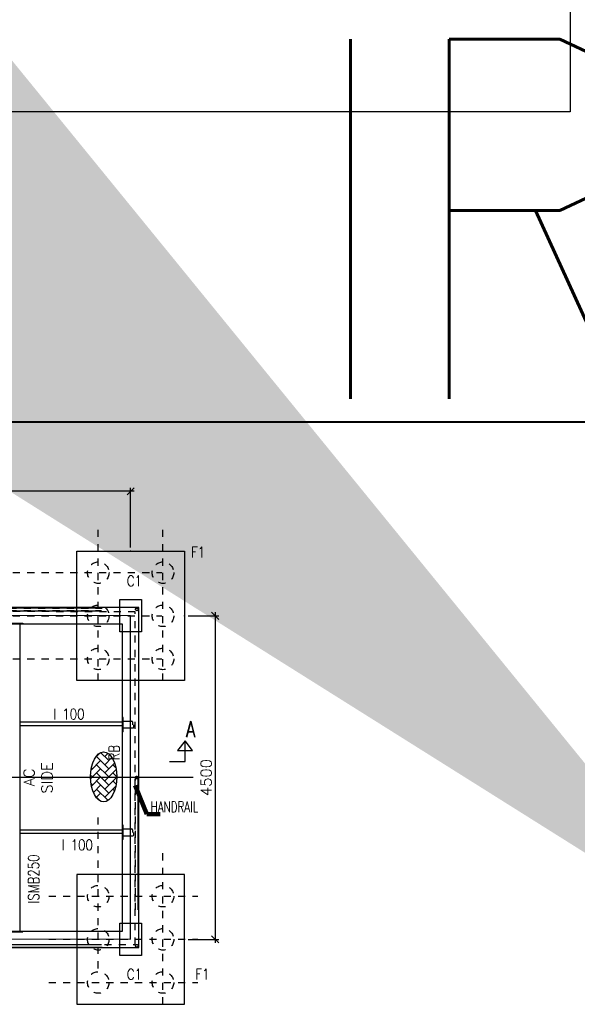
# Model space of a CAD drawing. Header units: inches. Extents: x 727810 to 1461440, y 2714588 to 5435005.
# Tile 111 of 233: x 728908 to 728916, y 2716094 to 2716107. Entities that reach past the tile are written whole.
import ezdxf

# ---------------------------------------------------------------- set-up
doc = ezdxf.new("R2010")
doc.units = ezdxf.units.IN
doc.header["$MEASUREMENT"] = 0
doc.linetypes.add('DIVIDEX2', pattern=[2.5, 1, -0.5, 0, -0.5, 0, -0.5])
doc.linetypes.add('HIDDEN', pattern=[0.375, 0.25, -0.125])
doc.layers.add('AM_8', color=1, linetype='Continuous', lineweight=15)
for name, color, linetype in [('DETAILS', 7, 'Continuous'), ('Inverter Room', 7, 'Continuous'), ('Mundra 335', 7, 'Continuous')]:
    doc.layers.add(name, color=color, linetype=linetype)
doc.styles.add('RANJAN', font='romans.shx', dxfattribs={"width": 0.75})
doc.styles.add('ROMANS', font='ROMANS.shx', dxfattribs={"height": 10})
doc.dimstyles.new('DIM-', dxfattribs={"dimscale": 0, "dimtxt": 0.15, "dimasz": 0.15, "dimexe": 0, "dimexo": 0, "dimgap": 0.15, "dimtad": 1, "dimdec": 0, "dimlfac": 1000, "dimzin": 0, "dimdsep": 46, "dimtxsty": 'ROMANS', "dimblk": 'OBLIQUE', "dimcen": 0, "dimclrd": 6, "dimclre": 6, "dimclrt": 3, "dimadec": 0, "dimazin": 0, "dimtfac": 1, "dimtdec": 0, "dimtmove": 2, "dimatfit": 3, "dimfxl": 1, "dimtolj": 1, "dimtzin": 0, "dimarcsym": 2})
doc.dimstyles.new('ROMANS$0', dxfattribs={"dimscale": 100, "dimtxt": 100, "dimasz": 1, "dimexe": 0.5, "dimexo": 0.5, "dimgap": 0.5, "dimtad": 1, "dimdec": 0, "dimrnd": 5, "dimdsep": 46, "dimtxsty": 'ROMANS', "dimblk": 'OBLIQUE', "dimcen": 1, "dimdle": 0.5, "dimclrd": 6, "dimclre": 6, "dimclrt": 3, "dimadec": 0, "dimazin": 0, "dimtfac": 1, "dimtdec": 0, "dimtix": 1, "dimtmove": 0, "dimatfit": 3, "dimldrblk": 'OBLIQUE', "dimfxl": 1, "dimtolj": 1, "dimtzin": 0, "dimarcsym": 0})
doc.dimstyles.new('ROMANS$7', dxfattribs={"dimscale": 100, "dimtxt": 2.5, "dimasz": 2, "dimexe": 20, "dimexo": 20, "dimgap": 0.5, "dimtad": 1, "dimdec": 0, "dimrnd": 5, "dimzin": 0, "dimdsep": 46, "dimtxsty": 'ROMANS', "dimcen": 0.09, "dimdle": 20, "dimclrd": 256, "dimclre": 256, "dimclrt": 3, "dimadec": 0, "dimazin": 0, "dimtfac": 20, "dimtdec": 0, "dimtix": 1, "dimtmove": 2, "dimatfit": 3, "dimfxl": 1, "dimtolj": 1, "dimtzin": 0, "dimarcsym": 0})

# ---------------------------------------------------------------- blocks, each defined once
blk = doc.blocks.new('_Oblique')
at = {"color": 0, "linetype": 'ByBlock', "lineweight": -2}
blk.add_line((-0.5, -0.5), (0.5, 0.5), dxfattribs=at)
blk = doc.blocks.new('*D67')
at = {"layer": 'Inverter Room', "color": 6, "lineweight": -2, "ltscale": 0.5, "transparency": 16777216}
for p, q in [((2062212, -2317350), (2053612, -2317350)), ((2053662, -2318132), (2053662, -2317300)), ((2062162, -2318132), (2062162, -2317300))]:
    blk.add_line(p, q, dxfattribs=at)
at = {"layer": 'Inverter Room', "color": 0, "ltscale": 0.5, "transparency": 16777216}
for p in [(2053662, -2317350), (2053662, -2318182), (2062162, -2318182)]:
    blk.add_point(p, dxfattribs=at)
at = {"layer": 'Inverter Room', "color": 6, "lineweight": -2, "ltscale": 0.5, "transparency": 16777216, "xscale": 100, "yscale": 100, "zscale": 100, "rotation": 180}
blk.add_blockref('_Oblique', (2053662, -2317350), dxfattribs=at)
at = {"layer": 'Inverter Room', "color": 6, "lineweight": -2, "ltscale": 0.5, "transparency": 16777216, "xscale": 100, "yscale": 100, "zscale": 100}
blk.add_blockref('_Oblique', (2062162, -2317350), dxfattribs=at)
at = {"layer": 'Inverter Room', "color": 3, "ltscale": 0.5, "transparency": 16777216, "insert": (2057912, -2317225), "char_height": 150, "attachment_point": 5, "style": 'ROMANS'}
blk.add_mtext('\\A1;8500', dxfattribs=at)
blk = doc.blocks.new('*D68')
at = {"layer": 'Inverter Room', "color": 6, "lineweight": -2, "ltscale": 0.5, "transparency": 16777216}
for p, q in [((2062962, -2319082), (2063388, -2319082)), ((2063338, -2319032), (2063338, -2323632)), ((2062962, -2323582), (2063388, -2323582))]:
    blk.add_line(p, q, dxfattribs=at)
at = {"layer": 'Inverter Room', "color": 0, "ltscale": 0.5, "transparency": 16777216}
for p in [(2062912, -2319082), (2062912, -2323582), (2063338, -2323582)]:
    blk.add_point(p, dxfattribs=at)
at = {"layer": 'Inverter Room', "color": 6, "lineweight": -2, "ltscale": 0.5, "transparency": 16777216, "xscale": 100, "yscale": 100, "zscale": 100}
for p, rotation in [((2063338, -2319082), 90), ((2063338, -2323582), 270)]:
    blk.add_blockref('_Oblique', p, dxfattribs=dict(at, rotation=rotation))
at = {"layer": 'Inverter Room', "color": 3, "ltscale": 0.5, "transparency": 16777216, "insert": (2063213, -2321332), "char_height": 150, "attachment_point": 5, "rotation": 90, "style": 'ROMANS'}
blk.add_mtext('\\A1;4500', dxfattribs=at)
blk = doc.blocks.new('dshshh')
at = {"layer": 'AM_8', "ltscale": 0.5}
h = blk.add_hatch(dxfattribs=at)
h.set_pattern_fill('AR-HBONE', color=256, scale=20, style=0)
h.set_pattern_definition([(45, (87423.51, 41624.37), (9e-15, 113.137085), [240, -80]), (135, (87480.08, 41680.94), (9e-15, 113.137085), [240, -80])])
edge = h.paths.add_edge_path()
edge.add_ellipse((2061786.7, -2321322.3), major_axis=(0, 348.6), ratio=0.5219783, start_angle=191.45916, end_angle=459.29111)
edge.add_ellipse((2061786.7, -2321322.3), major_axis=(0, 348.6), ratio=0.5219783, start_angle=99.29111, end_angle=191.45916)
at = {"layer": 'DETAILS', "linetype": 'DIVIDEX2', "ltscale": 0.5}
for p, q in [((2061711.7, -2319985.4), (2061711.7, -2317883.4)), ((2062611.7, -2319985.4), (2062611.7, -2317883.4)), ((2060522.3, -2318481.5), (2062598.3, -2318481.5)), ((2060522.3, -2319081.5), (2062598.3, -2319081.5)), ((2060522.3, -2319681.5), (2062598.3, -2319681.5)), ((2061711.7, -2323985.4), (2061711.7, -2321883.4)), ((2062611.7, -2324485.4), (2062611.7, -2322383.4)), ((2061022.3, -2322981.5), (2063098.3, -2322981.5)), ((2061022.3, -2323581.5), (2063098.3, -2323581.5)), ((2061022.3, -2324181.5), (2063098.3, -2324181.5))]:
    blk.add_line(p, q, dxfattribs=at)
at = {"layer": 'DETAILS', "ltscale": 0.5}
for p, q in [((2060075.3, -2318971.1), (2061763.3, -2318971.1)), ((2060075.3, -2319011.1), (2061749.1, -2319011.1)), ((2062046.7, -2320494.4), (2062046.7, -2320694.4)), ((2062268.2, -2323171.9), (2062268.2, -2321331.5)), ((2062046.7, -2321994.4), (2062046.7, -2322194.4)), ((2060075.3, -2323651.9), (2061749.1, -2323651.9)), ((2060075.3, -2323691.9), (2061763.3, -2323691.9))]:
    blk.add_line(p, q, dxfattribs=at)
for centre in [(2062248.2, -2318991.1), (2062249.1, -2318991.1), (2062248.2, -2321331.5), (2062249.1, -2323671.9)]:
    blk.add_circle(centre, 20, dxfattribs=at)
blk.add_ellipse((2061786.7, -2321322.3), major_axis=(0, 348.6), ratio=0.5219783, dxfattribs=at)
at = {"layer": 'Inverter Room', "color": 8, "linetype": 'HIDDEN', "ltscale": 2}
for p, q in [((2060073.6, -2318973.2), (2061765.5, -2318973.2)), ((2060075.3, -2319009.1), (2061757.8, -2319009.1)), ((2062230.2, -2323171.9), (2062230.2, -2321340.2)), ((2062266.1, -2323173.6), (2062266.1, -2321340.4)), ((2060075.3, -2323653.9), (2061757.8, -2323653.9)), ((2060073.6, -2323689.8), (2061765.5, -2323689.8))]:
    blk.add_line(p, q, dxfattribs=at)
at = {"layer": 'Inverter Room', "color": 4, "ltscale": 0.5}
for p, q in [((2060624.2, -2323466.5), (2060624.2, -2319196.5)), ((2060661.7, -2319184.5), (2060661.7, -2319196.5)), ((2062058.7, -2320494.4), (2062046.7, -2320494.4)), ((2060632.2, -2320556.5), (2062046.2, -2320556.5)), ((2060632.2, -2320606.5), (2062046.2, -2320606.5)), ((2062058.7, -2320694.4), (2062046.7, -2320694.4)), ((2062058.7, -2321994.4), (2062046.7, -2321994.4)), ((2060632.2, -2322056.5), (2062046.2, -2322056.5)), ((2060632.2, -2322106.5), (2062046.2, -2322106.5)), ((2062058.7, -2322194.4), (2062046.7, -2322194.4)), ((2060661.7, -2323478.5), (2060661.7, -2323466.5))]:
    blk.add_line(p, q, dxfattribs=at)
at = {"layer": 'Inverter Room', "color": 2}
for p, q in [((2062058.7, -2320639.1), (2062058.7, -2320549.7)), ((2062061.7, -2320546.7), (2062178.7, -2320546.7)), ((2062061.7, -2320642.1), (2062193.8, -2320642.1)), ((2062190, -2320557.9), (2062190, -2320596.5)), ((2062205, -2320630.9), (2062205, -2320597)), ((2062058.7, -2322139.1), (2062058.7, -2322049.7)), ((2062061.7, -2322046.7), (2062178.7, -2322046.7)), ((2062061.7, -2322142.1), (2062193.8, -2322142.1)), ((2062190, -2322057.9), (2062190, -2322096.5)), ((2062205, -2322130.9), (2062205, -2322097))]:
    blk.add_line(p, q, dxfattribs=at)
at = {"layer": 'Inverter Room', "ltscale": 2}
blk.add_line((2063030.8, -2321331.5), (2052980.6, -2321331.5), dxfattribs=at)
at = {"layer": 'Inverter Room', "color": 4, "ltscale": 0.5}
for points in [[(2062911.7, -2319981.5), (2061411.7, -2319981.5), (2061411.7, -2318181.5), (2062911.7, -2318181.5)], [(2053546.7, -2323696.5), (2062276.7, -2323696.5), (2062276.7, -2318966.5), (2053546.7, -2318966.5)], [(2053776.7, -2323466.5), (2062046.7, -2323466.5), (2062046.7, -2319196.5), (2053776.7, -2319196.5)], [(2062911.7, -2322681.5), (2061411.7, -2322681.5), (2061411.7, -2324481.5), (2062911.7, -2324481.5)]]:
    blk.add_lwpolyline(points, close=True, dxfattribs=at)
at = {"layer": 'Inverter Room', "ltscale": 3}
for points in [[(2062311.7, -2319306.5), (2062011.7, -2319306.5), (2062011.7, -2318856.5), (2062311.7, -2318856.5)], [(2062311.7, -2323806.5), (2062011.7, -2323806.5), (2062011.7, -2323356.5), (2062311.7, -2323356.5)]]:
    blk.add_lwpolyline(points, close=True, dxfattribs=at)
at = {"layer": 'Inverter Room', "color": 8, "linetype": 'HIDDEN', "ltscale": 2}
blk.add_lwpolyline([(2053596.7, -2323646.5), (2062226.7, -2323655.2), (2062226.7, -2319025.2), (2053596.7, -2319016.5)], close=True, dxfattribs=at)
at = {"layer": 'Inverter Room', "ltscale": 2}
blk.add_lwpolyline([(2053661.8, -2323573.8), (2062161.7, -2323581.5), (2062161.7, -2319081.5), (2053661.8, -2319073.8)], close=True, dxfattribs=at)
at = {"layer": 'Inverter Room', "color": 4, "ltscale": 0.5}
for points in [[(2060461.7, -2319184.5), (2060661.7, -2319184.5)], [(2062058.7, -2320694.4), (2062058.7, -2320494.4)], [(2062058.7, -2322194.4), (2062058.7, -2321994.4)], [(2060461.7, -2323478.5), (2060661.7, -2323478.5)]]:
    blk.add_lwpolyline(points, dxfattribs=at)
at = {"layer": 'Inverter Room', "color": 4, "linetype": 'Continuous'}
blk.add_lwpolyline([(2062701.9, -2321107.4), (2062921.9, -2321107.4), (2062921.9, -2320822.1), (2062816.3, -2320955.9), (2063024.1, -2320955.9), (2062921.9, -2320822.1)], dxfattribs=at)
at = {"layer": 'Inverter Room', "color": 8, "linetype": 'HIDDEN', "ltscale": 2}
for centre, radius in [((2061711.7, -2318481.5), 150), ((2062611.7, -2318481.5), 150), ((2061711.7, -2319081.5), 150), ((2062248.2, -2318991.1), 18), ((2062249.1, -2318991.1), 18), ((2062611.7, -2319081.5), 150), ((2061711.7, -2319681.5), 150), ((2062611.7, -2319681.5), 150), ((2062248.2, -2321331.5), 18), ((2061711.7, -2322981.5), 150), ((2062611.7, -2322981.5), 150), ((2061711.7, -2323581.5), 150), ((2062611.7, -2323581.5), 150), ((2062249.1, -2323671.9), 18), ((2061711.7, -2324181.5), 150), ((2062611.7, -2324181.5), 150)]:
    blk.add_circle(centre, radius, dxfattribs=at)
at = {"layer": 'Inverter Room', "color": 2}
for centre, radius, start, end in [((2062061.7, -2320549.7), 3, 90, 180), ((2062061.7, -2320639.1), 3, 180, 270), ((2062178.7, -2320557.9), 11.2, 0, 90), ((2062193.8, -2320630.9), 11.2, 270, 0), ((2062061.7, -2322049.7), 3, 90, 180), ((2062061.7, -2322139.1), 3, 180, 270), ((2062178.7, -2322057.9), 11.2, 0, 90), ((2062193.8, -2322130.9), 11.2, 270, 0)]:
    blk.add_arc(centre, radius, start, end, dxfattribs=at)
at = {"layer": 'DETAILS', "color": 3, "style": 'ROMANS', "width": 0.8}
for p in [(2061088.2, -2320524), (2061204.7, -2322343.6)]:
    blk.add_text('I 100', height=150, dxfattribs=at).set_placement(p)
for s, p in [('RB', (2062006.4, -2321093.7)), ('ISMB250', (2060887.5, -2323084.9))]:
    blk.add_text(s, height=150, rotation=90, dxfattribs=at).set_placement(p)
at = {"layer": 'Inverter Room', "color": 3, "linetype": 'Continuous', "style": 'ROMANS', "width": 0.8}
for s, p in [('F1', (2063002.9, -2318271.9)), ('C1', (2062109.2, -2318671.2)), ('C1', (2062109.2, -2324141.8)), ('F1', (2063062.7, -2324141.8))]:
    blk.add_text(s, height=150, dxfattribs=at).set_placement(p)
at = {"layer": 'Inverter Room', "color": 2, "linetype": 'Continuous', "ltscale": 0.6, "style": 'RANJAN', "width": 0.75}
blk.add_text('A', height=225, dxfattribs=at).set_placement((2062934.3, -2320770.1))
at = {"layer": 'Inverter Room', "color": 3, "style": 'ROMANS', "width": 0.7}
blk.add_text('HANDRAIL', height=150, dxfattribs=at).set_placement((2062440.9, -2321814.2))
at = {"layer": 'Inverter Room', "color": 3, "linetype": 'Continuous', "insert": (2060673.7, -2321627.4), "char_height": 150, "attachment_point": 1, "rotation": 90, "style": 'ROMANS'}
blk.add_mtext_dynamic_manual_height_columns('\\pi173.70351;AC  \\P\\pi73.70351;SIDE', width=597.407, gutter_width=1, heights=[0], dxfattribs=at)
at = {"layer": 'Inverter Room', "ltscale": 0.5}
dim = blk.add_linear_dim(base=(2053661.7, -2317350.2), p1=(2062161.7, -2318181.5), p2=(2053661.7, -2318181.5), dimstyle='ROMANS$0', override={"dimtxt": 150, "dimfxl": 0.75, "dimarcsym": 1}, dxfattribs=at)
dim.commit()
dim.dimension.update_dxf_attribs({"geometry": '*D67', "text_midpoint": (2057911.7, -2317225.2)})
dim = blk.add_linear_dim(base=(2063337.6, -2323581.5), p1=(2062911.7, -2319081.5), p2=(2062911.7, -2323581.5), angle=90, dimstyle='ROMANS$0', override={"dimtxt": 150, "dimfxl": 0.75, "dimarcsym": 1}, dxfattribs=at)
dim.commit()
dim.dimension.update_dxf_attribs({"geometry": '*D68', "text_midpoint": (2063212.6, -2321331.5)})
at = {"layer": 'Inverter Room'}
blk.add_leader([(2062226.6, -2321444.1), (2062386.7, -2321839.4), (2062572.9, -2321839.4)], dimstyle='DIM-', override={"dimscale": 50, "dimtxt": 2.5, "dimasz": 2.3, "dimexe": 1, "dimexo": 1, "dimgap": 0.5, "dimtad": 0, "dimdle": 1, "dimlwd": 65535, "dimlwe": 65535}, dxfattribs=at)

msp = doc.modelspace()

# ---------------------------------------------------------------- linework, layer by layer
at = {"layer": 'Mundra 335', "color": 2}
msp.add_lwpolyline([(728885.31483, 2716109.97565), (728915.53483, 2716109.97565), (728915.53483, 2716106.11565), (728885.31483, 2716106.11565), (728885.31483, 2716109.97565)], dxfattribs=at)

# ---------------------------------------------------------------- texts
at = {"layer": 'DETAILS', "color": 3, "style": 'ROMANS', "width": 0.8}
msp.add_text('IR-3', height=5, dxfattribs=at).set_placement((728911.79361, 2716102.12785))

# ---------------------------------------------------------------- next in the draw order: block references
at = {"layer": 'DETAILS', "xscale": 0.000999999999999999, "yscale": 0.000999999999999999, "zscale": 0.000999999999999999}
msp.add_blockref('dshshh', (726847.25651, 2718418.18971, 0.444), dxfattribs=at)

# ---------------------------------------------------------------- next in the draw order: block references
msp.add_blockref('dshshh', (726847.25651, 2718409.88971, 0.444), dxfattribs=at)

# ---------------------------------------------------------------- next in the draw order: linework, layer by layer
at = {"color": 3, "lineweight": 40}
msp.add_line((728896.50633, 2716101.80584, 0.296), (728936.15207, 2716101.80584, 0.296), dxfattribs=at)

# ---------------------------------------------------------------- next in the draw order: leaders
at = {"layer": 'Inverter Room', "ltscale": 0.5}
msp.add_leader([(728917.81825, 2716094.50821, 0.592), (728917.13795, 2716095.10937, 0.592), (728916.75177, 2716095.1038, 0.592)], dimstyle='ROMANS$7', override={"dimtxt": 150, "dimgap": 0.5, "dimtad": 0, "dimtfill": 1, "dimarcsym": 1}, dxfattribs=at)

doc.saveas('drawing.dxf')
